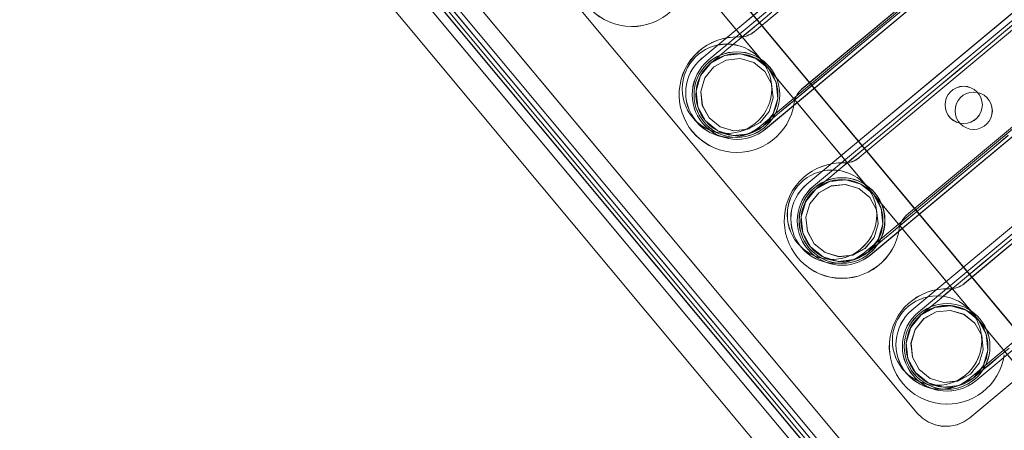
# Model space of a CAD drawing. Header units: millimetres. Extents: x -125266 to 274256, y -711690 to -301689.
# Tile 43 of 256: x -53425 to -53293, y -361070 to -361015. Entities that reach past the tile are written whole.
import ezdxf

# ---------------------------------------------------------------- set-up
doc = ezdxf.new("R2010")
doc.units = ezdxf.units.MM
doc.linetypes.add('CONTINOUS', pattern=[0])
for name, color, linetype, lineweight in [('AD Wall', 8, 'Continuous', 15), ('ARCH', 7, 'Continuous', 0), ('Equipment', 8, 'Continuous', 0), ('MEPTEK HVAC-Kitchen Fresh Air Duct', 3, 'Continuous', 30), ('MEPTEK-TEXT1', 7, 'Continuous', 30)]:
    doc.layers.add(name, color=color, linetype=linetype, lineweight=lineweight)
doc.layers.add('Light Equipment', color=8, linetype='Continuous')
doc.styles.get("Standard").update_dxf_attribs({"font": 'ARIALN.TTF'})
doc.styles.add('Times New Roman', font='times.ttf', dxfattribs={"height": 150})
doc.dimstyles.new('ARA-125', dxfattribs={"dimtxt": 200, "dimasz": 75, "dimexe": 0, "dimexo": 75, "dimgap": 7.5, "dimtad": 0, "dimdec": 0, "dimrnd": 5, "dimdsep": 46, "dimtxsty": 'Times New Roman', "dimblk": 'ARCHTICK', "dimcen": 56.25, "dimdle": 56.25, "dimclrd": 256, "dimclre": 256, "dimclrt": 256, "dimazin": 3, "dimtfac": 1, "dimtdec": 0, "dimtix": 1, "dimtmove": 1, "dimatfit": 3, "dimfxl": 0, "dimtolj": 1, "dimlwd": -1, "dimlwe": 0, "dimarcsym": 0})
pattern_1 = [(22.867872, (419150.544, -703283.92), (-30.845707, 73.1364), [])]

# ---------------------------------------------------------------- blocks, each defined once
blk = doc.blocks.new('A$Cf0359734')
at = {"layer": 'Equipment', "extrusion": (0, 0, -1), "elevation": -15}
for points in [[(-610.08, 1224.8, -3.802846), (-1131.03, 947.45, 3.802846)], [(-563.59, 1106.14, -3.146449), (-1057.95, 842.95, 3.146449)], [(-616.21, 292.01, -2.242091), (-626.39, 286.59, 2.242091)], [(-635.63, 281.67, -2.242091), (-645.81, 276.25, 2.242091)], [(-632.08, 277.13, -0.9995), (-642.68, 271.49, 0.9995)], [(-632.99, 277.21, -0.9995), (-643.58, 271.57, 0.9995)], [(-655.05, 271.33, -2.242091), (-665.23, 265.91, 2.242091)], [(-651.5, 266.79, -0.9995), (-662.1, 261.15, 0.9995)], [(-652.41, 266.87, -0.9995), (-663, 261.23, 0.9995)], [(-674.47, 260.99, -2.242091), (-684.65, 255.57, 2.242091)], [(-670.93, 256.45, -0.9995), (-681.52, 250.81, 0.9995)], [(-671.83, 256.53, -0.9995), (-682.42, 250.89, 0.9995)]]:
    blk.add_lwpolyline(points, format="xyb", close=True, dxfattribs=at)
for points in [[(-1077.22, 914.23), (-1087.36, 908.84), (-1091.17, 906.81, 3.626728), (-598.02, 1169.35)], [(-597.22, 1169.31, -3.616317), (-1091.58, 906.12), (-1091.53, 906.21), (-1091.47, 906.29), (-1091.43, 906.38), (-1091.37, 906.46), (-1091.32, 906.55), (-1091.27, 906.64), (-1091.21, 906.72), (-1091.17, 906.81), (-598.02, 1169.35)], [(-597.22, 1169.31, -3.616317), (-1091.58, 906.12, 3.616317), (-597.22, 1169.31)], [(-591.72, 1158.99, -3.538831), (-1086.08, 895.8), (-1084.55, 898.38), (-1083.02, 900.96), (-1081.45, 903.53), (-1079.89, 906.09), (-1078.3, 908.63), (-1076.7, 911.18)], [(-591.72, 1158.99, -3.538831), (-1086.08, 895.8), (-1091.77, 906.49), (-1091.58, 906.12), (-1086.08, 895.8), (-1084.56, 898.38), (-1083.01, 900.96), (-1081.46, 903.52), (-1079.89, 906.09), (-1078.3, 908.64), (-1076.7, 911.18)], [(-599.16, 1041.72, -0.011713), (-984.65, 836.49), (-990.41, 833.33), (-995.88, 829.76), (-1000.96, 825.89), (-1005.71, 821.66), (-1011.22, 815.87), (-1016.16, 809.59), (-1020.38, 803.05), (-1023.98, 796.1), (-1025.53, 792.69), (-1080.44, 895.53, 3.572618), (-594.65, 1154.15, -3.572618), (-1080.44, 895.53, 3.572618), (-594.65, 1154.15, -3.572618), (-1080.31, 895.59), (-1031.84, 804.55), (-1031.86, 804.52), (-1031.84, 804.55)], [(-546.27, 1063.03, -2.890001), (-1031.78, 804.43), (-1025.53, 792.69)], [(-654.63, 293.38), (-653.27, 290.83), (-651.92, 288.3), (-650.61, 285.84), (-649.34, 283.46), (-648.16, 281.23), (-647.06, 279.16), (-646.07, 277.31), (-645.2, 275.68), (-644.47, 274.31), (-643.9, 273.23), (-643.48, 272.44), (-643.22, 271.96), (-643.14, 271.81), (-643.55, 272.8), (-643.76, 273.86), (-643.75, 274.94), (-643.54, 275.99), (-643.13, 276.99), (-642.53, 277.88), (-641.76, 278.64), (-640.87, 279.24, -1), (-635.7, 269.53), (-637.75, 268.92), (-639.89, 269.13), (-641.78, 270.14), (-643.14, 271.8), (-641.78, 270.14), (-639.89, 269.13), (-637.75, 268.92), (-635.7, 269.53), (-634.04, 270.89), (-633.02, 272.78), (-632.81, 274.92), (-633.43, 276.98), (-633.51, 277.14), (-633.77, 277.61), (-634.19, 278.4), (-634.76, 279.49), (-635.49, 280.85), (-636.36, 282.48), (-637.35, 284.34), (-638.45, 286.4)], [(-669.45, 297.82), (-668.26, 295.59), (-667, 293.21), (-665.68, 290.74), (-664.34, 288.22), (-662.98, 285.66), (-661.63, 283.13), (-660.32, 280.67), (-659.06, 278.29), (-657.87, 276.06), (-656.77, 274), (-655.78, 272.14), (-654.91, 270.51), (-654.19, 269.15), (-653.61, 268.06), (-653.19, 267.27), (-652.93, 266.8), (-652.85, 266.63), (-652.23, 264.58), (-652.44, 262.44), (-653.46, 260.56), (-655.12, 259.2), (-657.18, 258.58), (-659.31, 258.79), (-661.2, 259.8), (-662.56, 261.47), (-662.97, 262.46), (-663.18, 263.52), (-663.17, 264.6), (-662.96, 265.65), (-662.55, 266.65), (-661.95, 267.55), (-661.19, 268.31), (-660.29, 268.91, -1), (-655.12, 259.2), (-657.18, 258.58), (-659.31, 258.79), (-661.2, 259.8), (-662.56, 261.47), (-662.64, 261.62), (-662.9, 262.1), (-663.32, 262.89), (-663.9, 263.98), (-664.62, 265.34), (-665.49, 266.97), (-666.48, 268.82), (-667.58, 270.89), (-668.77, 273.12), (-670.03, 275.5), (-671.34, 277.96), (-672.69, 280.49), (-674.05, 283.05)], [(-684.91, 256.63), (-684.04, 255), (-683.32, 253.64), (-682.74, 252.55), (-682.32, 251.76), (-682.07, 251.28), (-681.98, 251.13), (-682.39, 252.12), (-682.6, 253.18), (-682.59, 254.26), (-682.38, 255.31), (-681.97, 256.31), (-681.37, 257.21), (-680.61, 257.97), (-679.71, 258.57, -1), (-674.54, 248.86), (-676.6, 248.24), (-678.73, 248.45), (-680.62, 249.46), (-681.98, 251.13), (-680.62, 249.46), (-678.73, 248.45), (-676.6, 248.24), (-674.54, 248.86), (-672.88, 250.22), (-671.86, 252.1), (-671.65, 254.24), (-672.27, 256.3), (-672.36, 256.46), (-672.61, 256.93), (-673.03, 257.72), (-673.61, 258.81), (-674.33, 260.17), (-675.2, 261.8), (-676.19, 263.66), (-677.29, 265.72), (-678.48, 267.95), (-679.74, 270.33)]]:
    blk.add_lwpolyline(points, format="xyb", dxfattribs=at)
for points in [[(-288.21, 537.81), (-245.91, 458.36), (-697.9, 217.73)], [(-695.08, 212.43), (-243.09, 453.06), (-245.91, 458.35), (-243.09, 453.06)], [(-740.2, 297.18), (-697.9, 217.73), (-692.6, 220.54), (-697.9, 217.73), (-245.91, 458.36)], [(-694.77, 226.76), (-694.45, 226.15), (-694.14, 225.57), (-693.86, 225.04), (-693.61, 224.57), (-693.4, 224.18), (-693.25, 223.9), (-693.16, 223.72), (-693.13, 223.66), (-253.5, 457.71)], [(-252.09, 455.07), (-691.72, 221.02), (-691.78, 221.13), (-691.95, 221.46), (-692.23, 221.98), (-692.61, 222.69), (-693.08, 223.57), (-693.6, 224.56), (-694.18, 225.63), (-694.77, 226.75)], [(-687.83, 226.48), (-258.79, 454.9)], [(-243.09, 453.06), (-695.08, 212.43), (-697.9, 217.72), (-695.08, 212.43)], [(-683.99, 224.54), (-258.09, 451.28)], [(-257.38, 452.25), (-686.42, 223.84), (-687.45, 223.29), (-688.45, 222.76), (-689.36, 222.27), (-690.16, 221.84), (-690.83, 221.49), (-691.31, 221.23), (-691.61, 221.07), (-691.72, 221.02)], [(-258.65, 452.34), (-684.56, 225.6), (-683.99, 224.54)], [(-258.65, 452.34), (-684.56, 225.6)], [(-257.21, 451.21), (-256.64, 450.15), (-686.44, 221.33), (-256.64, 450.15)], [(-684.56, 225.59), (-683.99, 224.54), (-258.09, 451.28)], [(-683.55, 245.99), (-708.74, 293.3), (-709.12, 294.21), (-709.31, 295.17), (-709.3, 296.15), (-709.11, 297.11), (-708.73, 298.02), (-708.18, 298.83), (-707.49, 299.52), (-706.68, 300.07)], [(-683.55, 245.99), (-708.74, 293.3)], [(-637.24, 283.08), (-637.24, 283.08)], [(-635.63, 281.67), (-635.63, 281.67)], [(-646.07, 278.38), (-646.07, 278.38)], [(-632.08, 277.12), (-632.08, 277.12)], [(-632.99, 277.21), (-632.99, 277.21)], [(-645.81, 276.25), (-645.81, 276.25)], [(-656.66, 272.74), (-656.66, 272.74)], [(-642.68, 271.48), (-642.68, 271.48)], [(-643.58, 271.57), (-643.58, 271.57)], [(-655.04, 271.33), (-655.04, 271.33)], [(-651.5, 266.78), (-651.5, 266.78)], [(-652.41, 266.87), (-652.41, 266.87)], [(-665.49, 268.04), (-665.49, 268.04)], [(-665.23, 265.91), (-665.23, 265.91)], [(-676.09, 262.4), (-676.09, 262.4)], [(-662.1, 261.14), (-662.1, 261.14)], [(-663, 261.23), (-663, 261.23)], [(-674.47, 260.99), (-674.47, 260.99)], [(-670.92, 256.44), (-670.92, 256.44)], [(-671.83, 256.53), (-671.83, 256.53)], [(-681.52, 250.8), (-681.52, 250.8)], [(-682.42, 250.89), (-682.42, 250.89)], [(-683.55, 245.98), (-683.55, 245.98)], [(-676.78, 243.92), (-676.78, 243.92)]]:
    blk.add_lwpolyline(points, dxfattribs=at)
for points in [[(-696.7, 249.52), (-698.11, 252.17), (-274.37, 477.76), (-698.11, 252.17), (-698.14, 252.22), (-698.21, 252.37), (-698.34, 252.62), (-698.52, 252.94), (-698.73, 253.35), (-698.98, 253.81), (-699.24, 254.3), (-699.52, 254.82), (-699.24, 254.3), (-698.98, 253.81), (-698.73, 253.35), (-698.52, 252.94), (-698.34, 252.62), (-698.21, 252.37), (-698.14, 252.22), (-698.11, 252.17)], [(-698.11, 252.17), (-696.7, 249.52), (-272.96, 475.11), (-696.7, 249.52)], [(-698.1, 252.17), (-697.94, 252.26), (-697.44, 252.53), (-696.62, 252.96), (-695.52, 253.55), (-694.18, 254.26), (-692.66, 255.07), (-691, 255.95), (-689.28, 256.87), (-283.2, 473.06), (-689.28, 256.87), (-691, 255.95), (-692.66, 255.07), (-694.18, 254.26), (-695.52, 253.55), (-696.62, 252.96), (-697.44, 252.53), (-697.94, 252.26)], [(-281.79, 470.41), (-687.87, 254.22)], [(-676.78, 243.92), (-280.77, 454.76)], [(-687, 222.39), (-257.21, 451.21)], [(-632.08, 277.12), (-654.17, 318.62)], [(-654.6, 317.82), (-632.99, 277.21)], [(-664.77, 312.98), (-642.68, 271.49)], [(-643.58, 271.57), (-665.2, 312.18)], [(-652.12, 311.01), (-637.24, 283.08)], [(-651.5, 266.78), (-673.59, 308.28)], [(-674.03, 307.48), (-652.41, 266.87)], [(-646.07, 278.38), (-660.94, 306.31)], [(-684.19, 302.64), (-662.1, 261.15)], [(-663, 261.23), (-684.62, 301.84)], [(-671.54, 300.67), (-656.67, 272.74)], [(-670.92, 256.44), (-693.01, 297.94)], [(-665.49, 268.04), (-680.36, 295.97)], [(-693.45, 297.14), (-671.83, 256.53)], [(-703.61, 292.3), (-681.52, 250.81)], [(-682.42, 250.89), (-704.04, 291.5)], [(-690.96, 290.33), (-676.09, 262.4)], [(-637.24, 283.08), (-637.1, 282.84), (-636.94, 282.62), (-636.76, 282.42), (-636.56, 282.22), (-636.35, 282.05), (-636.12, 281.9), (-635.88, 281.77), (-635.62, 281.67), (-635.88, 281.77), (-636.12, 281.9), (-636.35, 282.05), (-636.56, 282.22), (-636.76, 282.42), (-636.94, 282.62), (-637.1, 282.84)], [(-643.14, 271.81), (-643.76, 273.86), (-643.55, 275.99), (-642.53, 277.89), (-640.87, 279.25), (-638.81, 279.86), (-636.68, 279.65), (-634.79, 278.64), (-633.43, 276.97), (-634.17, 277.88), (-634.79, 278.64), (-636.68, 279.65), (-638.79, 279.86), (-638.81, 279.86), (-640.87, 279.25), (-640.9, 279.22), (-642.53, 277.89), (-643.55, 275.99), (-643.75, 273.88), (-643.76, 273.86)], [(-642.57, 272.11), (-643.12, 273.92), (-642.93, 275.81), (-642.04, 277.48), (-640.56, 278.68), (-638.75, 279.23), (-636.86, 279.04), (-635.19, 278.14), (-633.99, 276.67), (-633.45, 274.86), (-633.63, 272.97), (-634.53, 271.3), (-636, 270.1), (-637.82, 269.55), (-639.7, 269.74), (-641.37, 270.64)], [(-633.99, 276.67), (-633.45, 274.86), (-633.64, 272.97), (-634.53, 271.3), (-636, 270.1), (-637.81, 269.55), (-639.7, 269.74), (-641.37, 270.64), (-641.93, 271.33), (-642.57, 272.11), (-643.12, 273.92), (-642.93, 275.81), (-642.04, 277.48), (-640.57, 278.68), (-638.75, 279.23), (-636.87, 279.04), (-635.19, 278.14)], [(-645.81, 276.25), (-645.75, 276.52), (-645.72, 276.79), (-645.72, 277.07), (-645.74, 277.34), (-645.79, 277.61), (-645.86, 277.87), (-645.95, 278.13), (-646.07, 278.38), (-645.95, 278.13), (-645.86, 277.87), (-645.79, 277.61), (-645.74, 277.34), (-645.72, 277.07), (-645.72, 276.79), (-645.75, 276.52)], [(-656.66, 272.74), (-656.52, 272.5), (-656.37, 272.28), (-656.18, 272.08), (-655.99, 271.88), (-655.77, 271.71), (-655.54, 271.56), (-655.3, 271.43), (-655.05, 271.33), (-655.3, 271.43), (-655.54, 271.56), (-655.77, 271.71), (-655.99, 271.88), (-656.18, 272.08), (-656.37, 272.28), (-656.52, 272.5)], [(-662.56, 261.47), (-663.18, 263.52), (-662.97, 265.65), (-661.95, 267.55), (-660.29, 268.91), (-658.23, 269.52), (-656.1, 269.31), (-654.21, 268.3), (-652.85, 266.64), (-653.59, 267.54), (-654.21, 268.3), (-656.1, 269.31), (-658.21, 269.52), (-658.23, 269.52), (-660.29, 268.91), (-661.95, 267.55), (-662.97, 265.65), (-663.18, 263.54), (-663.18, 263.52)], [(-662, 261.77), (-662.54, 263.58), (-662.35, 265.47), (-661.45, 267.14), (-659.99, 268.34), (-658.17, 268.89), (-656.28, 268.7), (-654.62, 267.8), (-653.41, 266.33), (-652.87, 264.52), (-653.05, 262.63), (-653.95, 260.96), (-655.42, 259.76), (-657.23, 259.21), (-659.12, 259.4), (-660.79, 260.3)], [(-653.41, 266.34), (-652.87, 264.52), (-653.06, 262.63), (-653.95, 260.96), (-655.42, 259.76), (-657.24, 259.21), (-659.12, 259.4), (-660.79, 260.3), (-661.35, 260.99), (-661.99, 261.77), (-662.54, 263.58), (-662.35, 265.47), (-661.46, 267.14), (-659.99, 268.34), (-658.18, 268.89), (-656.29, 268.7), (-654.61, 267.8)], [(-665.23, 265.91), (-665.17, 266.18), (-665.14, 266.45), (-665.14, 266.73), (-665.16, 267), (-665.21, 267.27), (-665.28, 267.54), (-665.37, 267.79), (-665.49, 268.04), (-665.37, 267.79), (-665.28, 267.54), (-665.21, 267.27), (-665.16, 267), (-665.14, 266.73), (-665.14, 266.45), (-665.17, 266.18)], [(-676.09, 262.4), (-675.95, 262.16), (-675.79, 261.94), (-675.61, 261.74), (-675.41, 261.54), (-675.19, 261.37), (-674.96, 261.22), (-674.72, 261.09), (-674.47, 260.99), (-674.72, 261.09), (-674.96, 261.22), (-675.19, 261.37), (-675.41, 261.54), (-675.61, 261.74), (-675.79, 261.94), (-675.95, 262.16)], [(-681.98, 251.13), (-682.6, 253.18), (-682.39, 255.31), (-681.37, 257.21), (-679.71, 258.57), (-677.65, 259.18), (-675.52, 258.97), (-673.63, 257.96), (-672.27, 256.3), (-673.01, 257.2), (-673.63, 257.96), (-675.52, 258.97), (-677.63, 259.18), (-677.65, 259.18), (-679.71, 258.57), (-681.37, 257.21), (-682.39, 255.31), (-682.6, 253.2), (-682.6, 253.18)], [(-681.42, 251.43), (-681.96, 253.24), (-681.77, 255.13), (-680.88, 256.8), (-679.41, 258), (-677.59, 258.55), (-675.71, 258.36), (-674.04, 257.46), (-672.84, 255.99), (-672.29, 254.18), (-672.47, 252.29), (-673.37, 250.62), (-674.84, 249.42), (-676.65, 248.87), (-678.54, 249.06), (-680.22, 249.96)], [(-672.83, 256), (-672.29, 254.18), (-672.48, 252.29), (-673.38, 250.62), (-674.84, 249.42), (-676.66, 248.87), (-678.55, 249.06), (-680.21, 249.96), (-680.78, 250.65), (-681.42, 251.43), (-681.96, 253.24), (-681.78, 255.13), (-680.88, 256.8), (-679.41, 258), (-677.6, 258.55), (-675.71, 258.36), (-674.04, 257.46)], [(-683.55, 245.99), (-683.01, 245.17), (-682.31, 244.48), (-681.5, 243.93), (-680.6, 243.55), (-679.63, 243.36), (-678.65, 243.36), (-677.69, 243.55), (-676.79, 243.92), (-677.69, 243.55), (-678.65, 243.36), (-679.63, 243.36), (-680.6, 243.55), (-681.5, 243.93), (-682.31, 244.48), (-683.01, 245.17)]]:
    blk.add_lwpolyline(points, close=True, dxfattribs=at)
at = {"layer": 'Equipment', "extrusion": (0, 0, -1)}
for centre, radius in [((-666.98, 284.58, -15), 2.5), ((-666.98, 284.58, -15), 2.5), ((-668.51, 284.35, -15), 2.5), ((-668.51, 284.35, -15), 2.5), ((-636.75, 274.61, -15), 6), ((-636.75, 274.61, -15), 6), ((-638.28, 274.39, -15), 5.75), ((-638.28, 274.39, -15), 5.75), ((-656.17, 264.27, -15), 6), ((-656.17, 264.27, -15), 6), ((-657.7, 264.05, -15), 5.75), ((-657.7, 264.05, -15), 5.75), ((-675.59, 253.93, -15), 6), ((-675.59, 253.93, -15), 6), ((-677.12, 253.71, -15), 5.75), ((-677.13, 253.71, -15), 5.75)]:
    blk.add_circle(centre, radius, dxfattribs=at)
for centre, radius, start, end in [((-625.13, 625.13, -15), 625.13, 145.14256, 90.9177), ((-624.65, 624.95, -15), 545.06, 148.8605, 87.1998), ((-624.65, 624.95, -15), 545.06, 148.8605, 87.1998), ((-624.65, 624.95, -15), 545.06, 148.8605, 87.1998), ((-624.65, 624.95, -15), 545.06, 148.8605, 87.1998), ((-624.65, 624.95, -15), 535.05, 147.0159, 89.0443), ((-624.65, 624.95, -15), 535.05, 147.0159, 89.0443), ((-638.28, 274.39, -15), 5.5, 208.0301, 28.0301), ((-657.7, 264.05, -15), 5.5, 208.0301, 28.0301), ((-677.13, 253.71, -15), 5.5, 208.0301, 28.0301)]:
    blk.add_arc(centre, radius, start, end, dxfattribs=at)
blk = doc.blocks.new('ARCH')
at = {"layer": 'AD Wall', "lineweight": 0}
h = blk.add_hatch(dxfattribs=at)
h.set_pattern_fill('ANSI31', color=256, scale=25, angle=-22.1321)
h.set_pattern_definition(pattern_1)
edge = h.paths.add_edge_path()
edge.add_arc((-53209.78, -360695), 761.13, 66.95018, 372.72531)
edge.add_line((-52467.34, -360527.34), (-52564.88, -360549.37))
edge.add_arc((-53209.78, -360695), 661.13, -293.04982, 12.72531, ccw=False)
edge.add_line((-52950.92, -360086.65), (-52911.77, -359994.63))
h = blk.add_hatch(dxfattribs=at)
h.set_pattern_fill('ANSI31', color=256, scale=25, angle=-22.1321)
h.set_pattern_definition(pattern_1)
edge = h.paths.add_edge_path()
edge.add_arc((-53209.78, -360695), 761.13, 66.95018, 372.72531)
edge.add_line((-52467.34, -360527.34), (-52564.88, -360549.37))
edge.add_arc((-53209.78, -360695), 661.13, -293.04982, 12.72531, ccw=False)
edge.add_line((-52950.92, -360086.65), (-52911.77, -359994.63))
at = {"layer": 'AD Wall', "lineweight": 0, "extrusion": (0, 0, -1)}
for radius in [761.13, 761.13, 661.13, 661.13]:
    blk.add_arc((53209.78, -360695, -5.05), radius, 167.27469, 113.04982, dxfattribs=at)
at = {"layer": 'Light Equipment', "lineweight": 0, "extrusion": (0, 0, -1), "elevation": -5.05}
for points in [[(52997.28, -360133.86, -3.802846), (52619.2, -360587.04, 3.802846)], [(53085.06, -360226.26, -3.146449), (52726.27, -360656.3, 3.146449)], [(53343.03, -361000.22, -2.242091), (53335.64, -361009.08, 2.242091)], [(53328.94, -361017.12, -2.242091), (53321.55, -361025.97, 2.242091)], [(53333.93, -361019.99, -0.9995), (53326.24, -361029.21, 0.9995)], [(53333.06, -361020.25, -0.9995), (53325.37, -361029.47, 0.9995)], [(53314.84, -361034.01, -2.242091), (53307.45, -361042.87, 2.242091)], [(53319.84, -361036.89, -0.9995), (53312.15, -361046.1, 0.9995)], [(53318.97, -361037.15, -0.9995), (53311.28, -361046.36, 0.9995)], [(53300.75, -361050.91, -2.242091), (53293.36, -361059.76, 2.242091)], [(53305.74, -361053.78, -0.9995), (53298.05, -361063, 0.9995)], [(53304.87, -361054.04, -0.9995), (53297.18, -361063.26, 0.9995)]]:
    blk.add_lwpolyline(points, format="xyb", close=True, dxfattribs=at)
for points in [[(52681.57, -360597.53), (52674.21, -360606.35), (52671.44, -360609.66, 3.626728), (53029.34, -360180.67)], [(53030.1, -360180.41, -3.616317), (52671.32, -360610.45), (52671.33, -360610.35), (52671.35, -360610.25), (52671.37, -360610.16), (52671.39, -360610.06), (52671.4, -360609.96), (52671.41, -360609.86), (52671.43, -360609.76), (52671.44, -360609.66), (53029.34, -360180.67)], [(53030.1, -360180.41, -3.616317), (52671.32, -360610.46, 3.616317), (53030.1, -360180.41)], [(53039.08, -360187.9, -3.538831), (52680.3, -360617.95), (52680.74, -360614.97), (52681.2, -360612.01), (52681.68, -360609.04), (52682.16, -360606.08), (52682.67, -360603.12), (52683.2, -360600.16)], [(53039.08, -360187.9, -3.538831), (52680.3, -360617.95), (52671, -360610.19), (52671.32, -360610.45), (52680.3, -360617.95), (52680.74, -360614.98), (52681.2, -360612.01), (52681.67, -360609.05), (52682.16, -360606.08), (52682.67, -360603.12), (52683.2, -360600.16)], [(53076.37, -360299.33, -0.011713), (52796.61, -360634.67), (52792.46, -360639.77), (52788.74, -360645.14), (52785.49, -360650.64), (52782.68, -360656.34), (52779.76, -360663.78), (52777.55, -360671.46), (52776.11, -360679.11), (52775.39, -360686.9), (52775.24, -360690.64), (52685.63, -360616.07, 3.572618), (53038.19, -360193.48, -3.572618), (52685.63, -360616.07, 3.572618), (53038.19, -360193.48, -3.572618), (52685.73, -360615.96), (52764.92, -360682.03), (52764.92, -360682.07), (52764.92, -360682.03)], [(53117.33, -360259.66, -2.890001), (52765.03, -360682.12), (52775.24, -360690.64)], [(53306.92, -361013.42), (53309.14, -361015.27), (53311.34, -361017.11), (53313.49, -361018.9), (53315.55, -361020.62), (53317.5, -361022.24), (53319.29, -361023.74), (53320.91, -361025.09), (53322.32, -361026.27), (53323.51, -361027.26), (53324.46, -361028.05), (53325.14, -361028.62), (53325.56, -361028.97), (53325.69, -361029.08), (53324.94, -361028.31), (53324.35, -361027.41), (53323.95, -361026.41), (53323.74, -361025.36), (53323.75, -361024.28), (53323.97, -361023.22), (53324.39, -361022.23), (53324.99, -361021.34, -1), (53333.44, -361028.38), (53331.77, -361029.73), (53329.71, -361030.34), (53327.58, -361030.11), (53325.69, -361029.08), (53327.58, -361030.11), (53329.72, -361030.34), (53331.77, -361029.73), (53333.44, -361028.38), (53334.47, -361026.5), (53334.7, -361024.37), (53334.09, -361022.31), (53332.74, -361020.64), (53332.6, -361020.52), (53332.19, -361020.17), (53331.5, -361019.6), (53330.56, -361018.81), (53329.37, -361017.82), (53327.96, -361016.64), (53326.34, -361015.3), (53324.54, -361013.8)], [(53291.52, -361014.9), (53293.46, -361016.52), (53295.53, -361018.24), (53297.68, -361020.04), (53299.87, -361021.87), (53302.09, -361023.72), (53304.29, -361025.56), (53306.44, -361027.35), (53308.5, -361029.07), (53310.45, -361030.69), (53312.24, -361032.19), (53313.86, -361033.54), (53315.27, -361034.72), (53316.46, -361035.71), (53317.41, -361036.5), (53318.09, -361037.07), (53318.51, -361037.42), (53318.65, -361037.53), (53319.99, -361039.2), (53320.61, -361041.26), (53320.37, -361043.39), (53319.35, -361045.28), (53317.67, -361046.63), (53315.62, -361047.23), (53313.48, -361047.01), (53311.6, -361045.98), (53310.84, -361045.21), (53310.25, -361044.31), (53309.85, -361043.31), (53309.65, -361042.25), (53309.66, -361041.17), (53309.87, -361040.12), (53310.29, -361039.13), (53310.9, -361038.23, -1), (53319.35, -361045.28), (53317.68, -361046.63), (53315.62, -361047.23), (53313.49, -361047), (53311.6, -361045.98), (53311.46, -361045.86), (53311.05, -361045.52), (53310.36, -361044.95), (53309.42, -361044.16), (53308.23, -361043.17), (53306.81, -361041.99), (53305.2, -361040.64), (53303.4, -361039.14), (53301.46, -361037.52), (53299.39, -361035.8), (53297.25, -361034.01), (53295.05, -361032.17), (53292.83, -361030.32)], [(53292.72, -361058.88), (53294.13, -361060.06), (53295.32, -361061.05), (53296.27, -361061.84), (53296.95, -361062.41), (53297.37, -361062.76), (53297.5, -361062.87), (53296.75, -361062.1), (53296.16, -361061.2), (53295.76, -361060.2), (53295.55, -361059.14), (53295.56, -361058.07), (53295.78, -361057.01), (53296.2, -361056.02), (53296.8, -361055.13, -1), (53305.25, -361062.17), (53303.58, -361063.52), (53301.52, -361064.12), (53299.39, -361063.9), (53297.5, -361062.87), (53299.39, -361063.9), (53301.53, -361064.13), (53303.58, -361063.52), (53305.25, -361062.17), (53306.28, -361060.29), (53306.51, -361058.16), (53305.9, -361056.1), (53304.55, -361054.43), (53304.41, -361054.31), (53304, -361053.96), (53303.31, -361053.39), (53302.37, -361052.6), (53301.18, -361051.61), (53299.76, -361050.43), (53298.15, -361049.08), (53296.35, -361047.59), (53294.41, -361045.96), (53292.35, -361044.24)]]:
    blk.add_lwpolyline(points, format="xyb", dxfattribs=at)
for points in [[(53554.26, -360648.96), (53623.37, -360706.62), (53295.34, -361099.81)], [(53299.95, -361103.65), (53627.98, -360710.47), (53623.37, -360706.63), (53627.98, -360710.47)], [(53226.23, -361042.15), (53295.34, -361099.81), (53299.19, -361095.2), (53295.34, -361099.81), (53623.37, -360706.62)], [(53627.98, -360710.47), (53299.95, -361103.65), (53295.35, -361099.81), (53299.95, -361103.65)], [(53294.84, -361090.27), (53295.36, -361090.71), (53295.87, -361091.13), (53296.33, -361091.52), (53296.74, -361091.85), (53297.07, -361092.13), (53297.32, -361092.34), (53297.47, -361092.47), (53297.52, -361092.51), (53616.58, -360710.08)], [(53618.89, -360712), (53299.83, -361094.43), (53299.73, -361094.35), (53299.45, -361094.11), (53298.99, -361093.73), (53298.37, -361093.22), (53297.61, -361092.58), (53296.75, -361091.86), (53295.81, -361091.08), (53294.84, -361090.27)], [(53301.37, -361087.9), (53612.74, -360714.68)], [(53615.04, -360716.61), (53303.67, -361089.83), (53302.92, -361090.72), (53302.2, -361091.59), (53301.54, -361092.39), (53300.96, -361093.08), (53300.48, -361093.66), (53300.12, -361094.08), (53299.9, -361094.34), (53299.83, -361094.43)], [(53305.66, -361088.26), (53614.76, -360717.77)], [(53613.84, -360717), (53304.74, -361087.49), (53305.66, -361088.26)], [(53613.84, -360717), (53304.74, -361087.49)], [(53615.6, -360717.5), (53616.52, -360718.27), (53304.6, -361092.15), (53616.52, -360718.27)], [(53304.74, -361087.49), (53305.66, -361088.26), (53614.76, -360717.77)], [(53328.94, -361017.12), (53328.94, -361017.12)], [(53326.91, -361016.42), (53326.91, -361016.42)], [(53333.93, -361019.99), (53333.93, -361019.99)], [(53333.06, -361020.25), (53333.06, -361020.25)], [(53320.5, -361024.1), (53320.5, -361024.1)], [(53321.55, -361025.97), (53321.55, -361025.97)], [(53297.99, -361068.22), (53256.83, -361033.89), (53256.14, -361033.19), (53255.6, -361032.37), (53255.24, -361031.46), (53255.05, -361030.5), (53255.06, -361029.51), (53255.26, -361028.56), (53255.64, -361027.65), (53256.19, -361026.84)], [(53326.24, -361029.21), (53326.24, -361029.21)], [(53325.37, -361029.47), (53325.37, -361029.47)], [(53314.84, -361034.01), (53314.84, -361034.01)], [(53312.81, -361033.31), (53312.81, -361033.31)], [(53297.99, -361068.23), (53256.83, -361033.89)], [(53319.84, -361036.89), (53319.84, -361036.89)], [(53318.97, -361037.14), (53318.97, -361037.14)], [(53306.4, -361041), (53306.4, -361041)], [(53307.45, -361042.87), (53307.45, -361042.87)], [(53312.15, -361046.1), (53312.15, -361046.1)], [(53311.28, -361046.36), (53311.28, -361046.36)], [(53298.72, -361050.21), (53298.72, -361050.21)], [(53300.75, -361050.91), (53300.75, -361050.91)], [(53305.75, -361053.78), (53305.75, -361053.78)], [(53304.87, -361054.04), (53304.87, -361054.04)], [(53298.06, -361063), (53298.06, -361063)], [(53297.18, -361063.26), (53297.18, -361063.26)], [(53305.03, -361067.59), (53305.03, -361067.59)], [(53297.99, -361068.23), (53297.99, -361068.23)]]:
    blk.add_lwpolyline(points, dxfattribs=at)
for points in [[(53284.48, -361069.9), (53282.17, -361067.98), (53589.7, -360699.37), (53282.17, -361067.98), (53282.13, -361067.94), (53282, -361067.84), (53281.79, -361067.66), (53281.5, -361067.42), (53281.15, -361067.13), (53280.75, -361066.79), (53280.32, -361066.43), (53279.87, -361066.06), (53280.32, -361066.43), (53280.75, -361066.79), (53281.15, -361067.13), (53281.5, -361067.42), (53281.79, -361067.66), (53282, -361067.84), (53282.13, -361067.94), (53282.17, -361067.98)], [(53282.17, -361067.98), (53284.48, -361069.9), (53592, -360701.29), (53284.48, -361069.9)], [(53282.17, -361067.98), (53282.3, -361067.83), (53282.66, -361067.4), (53283.25, -361066.69), (53284.05, -361065.73), (53285.02, -361064.57), (53286.13, -361063.24), (53287.33, -361061.8), (53288.58, -361060.3), (53583.29, -360707.05), (53288.58, -361060.3), (53287.33, -361061.8), (53286.13, -361063.24), (53285.02, -361064.57), (53284.05, -361065.73), (53283.25, -361066.69), (53282.66, -361067.4), (53282.3, -361067.83)], [(53585.6, -360708.97), (53290.88, -361062.22)], [(53303.68, -361091.38), (53615.6, -360717.5)], [(53305.03, -361067.59), (53592.44, -360723.09)], [(53333.93, -361019.99), (53297.84, -360989.88)], [(53297.74, -360990.78), (53333.06, -361020.25)], [(53302.61, -360996.15), (53326.91, -361016.42)], [(53290.15, -360999.09), (53326.24, -361029.21)], [(53325.37, -361029.47), (53290.05, -361000)], [(53320.5, -361024.1), (53296.2, -361003.83)], [(53319.84, -361036.89), (53283.74, -361006.77)], [(53283.64, -361007.68), (53318.97, -361037.15)], [(53288.51, -361013.04), (53312.81, -361033.31)], [(53326.91, -361016.42), (53327.13, -361016.59), (53327.36, -361016.73), (53327.6, -361016.85), (53327.86, -361016.96), (53328.12, -361017.04), (53328.39, -361017.09), (53328.67, -361017.11), (53328.94, -361017.12), (53328.67, -361017.11), (53328.39, -361017.09), (53328.12, -361017.04), (53327.86, -361016.96), (53327.6, -361016.85), (53327.36, -361016.73), (53327.13, -361016.59)], [(53276.06, -361015.99), (53312.15, -361046.1)], [(53311.28, -361046.36), (53275.95, -361016.89)], [(53325.69, -361029.08), (53324.35, -361027.41), (53323.74, -361025.36), (53323.97, -361023.22), (53324.99, -361021.34), (53326.67, -361019.99), (53328.72, -361019.39), (53330.86, -361019.61), (53332.74, -361020.64), (53331.72, -361020.08), (53330.86, -361019.61), (53328.72, -361019.39), (53326.69, -361019.98), (53326.67, -361019.99), (53324.99, -361021.34), (53324.97, -361021.37), (53323.97, -361023.22), (53323.74, -361025.36), (53324.34, -361027.39), (53324.35, -361027.41)], [(53326.1, -361028.59), (53324.91, -361027.12), (53324.38, -361025.3), (53324.57, -361023.41), (53325.49, -361021.75), (53326.96, -361020.55), (53328.78, -361020.02), (53330.67, -361020.22), (53332.33, -361021.13), (53333.52, -361022.61), (53334.06, -361024.42), (53333.86, -361026.31), (53332.95, -361027.97), (53331.47, -361029.17), (53329.66, -361029.7), (53327.77, -361029.5)], [(53332.33, -361021.13), (53333.52, -361022.6), (53334.06, -361024.42), (53333.86, -361026.31), (53332.95, -361027.97), (53331.48, -361029.17), (53329.65, -361029.7), (53327.77, -361029.5), (53326.99, -361029.07), (53326.1, -361028.59), (53324.91, -361027.12), (53324.38, -361025.3), (53324.58, -361023.41), (53325.49, -361021.75), (53326.96, -361020.56), (53328.78, -361020.02), (53330.67, -361020.22)], [(53306.41, -361041), (53282.11, -361020.72)], [(53305.74, -361053.78), (53269.65, -361023.67)], [(53321.55, -361025.97), (53321.5, -361025.7), (53321.42, -361025.44), (53321.32, -361025.18), (53321.2, -361024.94), (53321.05, -361024.71), (53320.89, -361024.49), (53320.7, -361024.29), (53320.5, -361024.1), (53320.7, -361024.29), (53320.89, -361024.49), (53321.05, -361024.71), (53321.2, -361024.94), (53321.32, -361025.18), (53321.42, -361025.44), (53321.5, -361025.7)], [(53269.55, -361024.57), (53304.87, -361054.04)], [(53274.42, -361029.94), (53298.72, -361050.21)], [(53261.96, -361032.88), (53298.05, -361063)], [(53312.81, -361033.32), (53313.03, -361033.48), (53313.26, -361033.63), (53313.51, -361033.75), (53313.76, -361033.85), (53314.03, -361033.93), (53314.3, -361033.98), (53314.57, -361034.01), (53314.84, -361034.01), (53314.57, -361034.01), (53314.3, -361033.98), (53314.03, -361033.93), (53313.76, -361033.85), (53313.51, -361033.75), (53313.26, -361033.63), (53313.03, -361033.48)], [(53297.18, -361063.26), (53261.86, -361033.79)], [(53312.01, -361045.49), (53310.82, -361044.01), (53310.28, -361042.19), (53310.48, -361040.3), (53311.39, -361038.64), (53312.87, -361037.45), (53314.69, -361036.91), (53316.57, -361037.12), (53318.24, -361038.02), (53319.43, -361039.5), (53319.96, -361041.32), (53319.76, -361043.2), (53318.85, -361044.87), (53317.38, -361046.06), (53315.56, -361046.59), (53313.67, -361046.39)], [(53318.24, -361038.02), (53319.43, -361039.5), (53319.96, -361041.32), (53319.76, -361043.21), (53318.85, -361044.87), (53317.38, -361046.06), (53315.56, -361046.6), (53313.68, -361046.39), (53312.9, -361045.97), (53312.01, -361045.49), (53310.82, -361044.01), (53310.28, -361042.19), (53310.48, -361040.31), (53311.39, -361038.64), (53312.86, -361037.45), (53314.68, -361036.92), (53316.57, -361037.12)], [(53311.6, -361045.98), (53310.25, -361044.31), (53309.65, -361042.25), (53309.87, -361040.12), (53310.9, -361038.23), (53312.57, -361036.88), (53314.63, -361036.28), (53316.76, -361036.51), (53318.65, -361037.53), (53317.62, -361036.97), (53316.76, -361036.51), (53314.63, -361036.28), (53312.59, -361036.88), (53312.57, -361036.88), (53310.9, -361038.23), (53309.87, -361040.12), (53309.65, -361042.25), (53310.25, -361044.29), (53310.25, -361044.31)], [(53307.45, -361042.87), (53307.4, -361042.6), (53307.33, -361042.33), (53307.23, -361042.08), (53307.1, -361041.83), (53306.95, -361041.6), (53306.79, -361041.38), (53306.61, -361041.18), (53306.41, -361040.99), (53306.61, -361041.18), (53306.79, -361041.38), (53306.95, -361041.6), (53307.1, -361041.83), (53307.23, -361042.08), (53307.33, -361042.33), (53307.4, -361042.6)], [(53298.72, -361050.21), (53298.94, -361050.38), (53299.17, -361050.52), (53299.41, -361050.64), (53299.67, -361050.75), (53299.93, -361050.82), (53300.2, -361050.88), (53300.48, -361050.9), (53300.75, -361050.9), (53300.48, -361050.9), (53300.2, -361050.88), (53299.93, -361050.82), (53299.67, -361050.75), (53299.41, -361050.64), (53299.17, -361050.52), (53298.94, -361050.38)], [(53297.91, -361062.38), (53296.72, -361060.91), (53296.19, -361059.09), (53296.39, -361057.2), (53297.3, -361055.54), (53298.77, -361054.34), (53300.59, -361053.81), (53302.48, -361054.01), (53304.14, -361054.92), (53305.33, -361056.39), (53305.87, -361058.21), (53305.67, -361060.1), (53304.76, -361061.76), (53303.29, -361062.95), (53301.47, -361063.49), (53299.58, -361063.29)], [(53304.14, -361054.92), (53305.33, -361056.39), (53305.87, -361058.21), (53305.67, -361060.1), (53304.76, -361061.76), (53303.28, -361062.96), (53301.46, -361063.49), (53299.58, -361063.29), (53298.8, -361062.86), (53297.91, -361062.38), (53296.72, -361060.91), (53296.19, -361059.09), (53296.39, -361057.2), (53297.3, -361055.54), (53298.77, -361054.35), (53300.59, -361053.81), (53302.48, -361054.01)], [(53297.51, -361062.87), (53296.16, -361061.2), (53295.55, -361059.15), (53295.78, -361057.01), (53296.81, -361055.13), (53298.48, -361053.78), (53300.53, -361053.18), (53302.67, -361053.4), (53304.55, -361054.43), (53303.53, -361053.87), (53302.67, -361053.4), (53300.53, -361053.18), (53298.5, -361053.77), (53298.48, -361053.78), (53296.81, -361055.13), (53295.78, -361057.01), (53295.55, -361059.15), (53296.15, -361061.18), (53296.16, -361061.2)], [(53297.99, -361068.23), (53298.8, -361068.78), (53299.7, -361069.16), (53300.66, -361069.36), (53301.64, -361069.37), (53302.6, -361069.18), (53303.52, -361068.82), (53304.33, -361068.28), (53305.03, -361067.59), (53304.33, -361068.28), (53303.52, -361068.82), (53302.6, -361069.18), (53301.64, -361069.37), (53300.66, -361069.36), (53299.7, -361069.16), (53298.8, -361068.78)]]:
    blk.add_lwpolyline(points, close=True, dxfattribs=at)
at = {"layer": 'Light Equipment', "lineweight": 0, "extrusion": (0, 0, -1)}
for centre, radius in [((53330.56, -361024.07, -5.05), 6), ((53330.56, -361024.07, -5.05), 6), ((53329.22, -361024.86, -5.05), 5.75), ((53329.22, -361024.86, -5.05), 5.75), ((53298.8, -361026.24, -5.05), 2.5), ((53298.8, -361026.24, -5.05), 2.5), ((53297.46, -361027.02, -5.05), 2.5), ((53297.46, -361027.02, -5.05), 2.5), ((53316.46, -361040.97, -5.05), 6), ((53316.46, -361040.97, -5.05), 6), ((53315.12, -361041.76, -5.05), 5.75), ((53315.13, -361041.75, -5.05), 5.75), ((53302.37, -361057.86, -5.05), 6), ((53302.37, -361057.86, -5.05), 6), ((53301.03, -361058.65, -5.05), 5.75), ((53301.03, -361058.65, -5.05), 5.75)]:
    blk.add_circle(centre, radius, dxfattribs=at)
for centre, radius, start, end in [((53209.26, -360695.01, -5.05), 625.13, 167.27469, 113.04982), ((53209.78, -360695, -5.05), 545.06, 170.9926, 109.3319), ((53209.78, -360695, -5.05), 545.06, 170.9926, 109.3319), ((53209.78, -360695, -5.05), 545.06, 170.9926, 109.3319), ((53209.78, -360695, -5.05), 545.06, 170.9926, 109.3319), ((53209.78, -360695, -5.05), 535.05, 169.148, 111.1765), ((53209.78, -360695, -5.05), 535.05, 169.148, 111.1765), ((53329.22, -361024.86, -5.05), 5.5, 230.1623, 50.1623), ((53315.12, -361041.76, -5.05), 5.5, 230.1623, 50.1623), ((53301.03, -361058.65, -5.05), 5.5, 230.1623, 50.1623)]:
    blk.add_arc(centre, radius, start, end, dxfattribs=at)
at = {"layer": 'Equipment', "rotation": 337.8678715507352}
blk.add_blockref('A$Cf0359734', (-54023.85, -361038.56, -9.95), dxfattribs=at)
blk = doc.blocks.new('_ArchTick')
at = {"color": 0, "linetype": 'ByBlock', "const_width": 0.15}
blk.add_lwpolyline([(-0.5, -0.5), (0.5, 0.5)], dxfattribs=at)

msp = doc.modelspace()

# ---------------------------------------------------------------- block references
at = {"layer": 'ARCH'}
msp.add_blockref('ARCH', (0, 0), dxfattribs=at)

# ---------------------------------------------------------------- texts
at = {"layer": 'MEPTEK-TEXT1', "char_height": 350, "attachment_point": 1}
for s, insert, width in [('{\\fCalibri|b0|i0|c0|p34;\\H1.28571x;\\C1;GENERAL GUIDELINES-HVAC :\\P\\fArial Narrow|b0|i0|c0|p34;\\H0.88889x;\\C256;\\P\\fCalibri|b0|i0|c0|p34;\\C4;DUCTING :\\H0.875x;\\P\\pi-1050,l1050,t1050;\\C256;1.^IDUCTING SHALL BE IN ACCORDANCE WITH IS 655, GALVANIZED IRON SHEET TO BE USED FOR ALL DUCTING WORKS. THERMAL INSULATION ON DUCTS SHALL BE 19 MM THICK. CLOSED CELL CLASS “O” BS 476 PART 6-7 FM APPROVED NITRILE RUBBER ELASTOMERIC INSULATION THERMAL CONDUCTIVITY 0.033 WATTS PER METER-KELVIN (W/(M.K)) AT 0°C FOR AIR CONDITIONING DUCTING. \\P2.^ITHERMAL INSULATION ON KITCHEN EXHAUST DUCTING SHALL BE 80 MM THICK ALUMINUM FOIL FACED RESIN BONDED FIBRE GLASS WOOL OF DENSITY NOT LESS THAN 48 KG/M3.\\P3.^ITHERMAL INSULATION ON FRESH AIR, SUPPLY AIR AND RETURN AIR SHALL BE 19MM THICK CLOSED CELL ANTI-MICROBIAL CLASS “O” BS 476 AND PART 6 & 7 FM APPROVED NITRILE RUBBER ELASTOMERIC INSULATION THERMAL CONDUCTIVITY 0.033 WATTS PER METER-KELVIN (W/ (M\\fArial|b0|i0|c0|p34;.\\fCalibri|b0|i0|c0|p34;K)) AT 0°C.\\P4.^IAPPROPRIATE NUMBER OF TRAP DOORS SHALL BE PROVIDED IN KITCHEN EXHAUST DUCTING FOR OIL/GREASE CLEANING PURPOSE.\\P5.^IDUCTING INSTALLATION WITH RESPECT TO FRESH AIR INTAKE, KITCHEN EXHAUST OUT FROM LOCATION UP TO LOUVERS AT FAÇADE SHALL BE IN THE SCOPE OF CONCESSIONER INCLUDING AIR WASHER, EXHAUST FAN SECTION DRY SCRUBBER ETC.\\P6.^IEACH AND EVERY KITCHEN EXHAUST HOOD SHOULD BE EQUIPPED WITH UL LISTED, WET CHEMICAL BASED, MECHANICALLY OPERATED, AUTOMATIC FIRE SUPPRESSION SYSTEM. SEPARATE DRAWING TO BE SUBMITTED FOR HOOD SUPPRESSION SYSTEM.\\P7.^ISUPPORTING OF DUCTING TO BE DONE WITH USING ANGLE 50X 50 X 5MM AND TIE ROD OF SIZE MINIMUM 10 MM DIA/ AS PER DUCT SIZE.\\P8.^IPOST COMPLETION OF ONSITE WORK, CONCESSIONAIRE HAS TO SHARE TESTING AND COMMISSIONING REPORT WITH DIAL.\\P9.^IINTEGRATION WITH FIRE ALARM SYSTEM, SO THAT AHU GET SWITCHED OFF IN CASE OF ANY FIRE INCIDENT.\\P10.^IFOR EQUIPMENT PLACEMENT STRUCTURAL DETAILS TO BE APPROVED BY STRUCTURAL CONSULTANT AND SAME TO BE SHARE WITH DIAL.\\P11.^ITRAP DOOR WITH PROPER ACCESS TO BE PROVIDED FOR FILTER AND COPPER COIL CLEANING.\\P12.^IKITCHEN VENTILATION SHALL COMPLY TO NFPA 96 GUIDELINE.}', (-102876.11, -301696.9), 28043.4288), ('{\\fCalibri|b0|i0|c0|p34;\\H1.28571x;\\C1;CHILLED WATER PIPING:-\\H0.77778x;\\P\\pi-1050,l1050,t1050;\\C256;1.^ICHILLED WATER PIPING SHALL BE CONFIRMING TO IS:1239 PART I CLASS ‘C’ HEAVY AND FITTING SHALL BE CONFORMING TO ASTM A-105,3000LBS SOCKET WELD END (UP TO 50MM) & 1S:1239 PART-II HEAVY/ASTM A-234 WPB, GR.B BUTT WELD FITTING ( ABOVE 50NB PIPE SIZE)\\P2.^IPIPING CONNECTION SHOULD BE SOCKET WELDED UP TO 50NB SIZE AND SHALL BE BUTT WELD ABOVE 50NB PIPE SIZE. PIPE FLANGES SHOULD BE CONFIRMING TO ASTM A-105 # 150 SORF AND FLANGE DIMENSION SHOULD BE IN ACCORDANCE WITH ASME/ANSI B 16.5 (150 SORF), FITTING TO FITTING WELDING IS NOT ALLOWED. NOZZLE CONNECTIONS/THREDOLETS/WELDOLETS ARE NOT ALLOWED BY PUNCTURING THE PIPE. ONLY EQUAL/UNEQUAL TEE’S SHALL BE USED FOR BRANCH CONNECTION FROM HEADER. SOCKET WELD END TEE SHOULD BE USED FOR BRANCH CONNECTION (UP-TO -50NB PIPE SIZE) W.R.T TO PRESSURE GAUGE/TEMPERATURE GAUGE/AIR VENT/DRAIN POINT ETC.\\P3.^IPOST INSTALLATION CLEARANCE BY DIAL, CHW PIPING SHALL BE TESTED @15KGF/CM2 HYDROSTATICS PRESSURE FOR 24HRS HOLD TIME AND TESTING SHOULD BE WITNESSED TO DIAL TEAM.\\P4.^ITHERMAL INSULATION ON CHW AND CONDENSATE DRAIN PIPING LINE SHALL BE 25MM THICK. CLOSED CELL ANTI-MICROBIAL CLASS “O” BS 476 AND PART 6 & 7 FM APPROVED NITRILE RUBBER ELASTOMERIC INSULATION THERMAL CONDUCTIVITY 0.033 WATTS PER METER-KELVIN (W/ (M\\fArial|b0|i0|c0|p34;⋅\\fCalibri|b0|i0|c0|p34;K)) AT 0°C.\\P5.^ICONDENSATE DRAIN PIPING SHALL BE COMPLYING TO IS 4985 CLASS 3 UPVC PIPE. SOLVENT CEMENT COMPLYING WITH ASTM D2564 SHALL BE USED FOR JOINTS.\\P6.^IFOR CEILING SUSPENDED CHILLED WATER PIPE:  PIPE SHOULD BE HANGED WITH TIE ROD OF SIZE MINIMUM 10 MM DIA.}', (-102709.02, -319968), 24849.3539)]:
    msp.add_mtext(s, dxfattribs=dict(at, insert=insert, width=width))

# ---------------------------------------------------------------- leaders
at = {"layer": 'MEPTEK HVAC-Kitchen Fresh Air Duct', "linetype": 'CONTINOUS', "lineweight": -2, "ltscale": 25}
msp.add_leader([(-54089.52, -360808.89), (-54089.52, -362709.22), (-53079.77, -362709.22)], dimstyle='ARA-125', override={"dimtxt": 150, "dimasz": 150}, dxfattribs=at)

doc.saveas('drawing.dxf')
